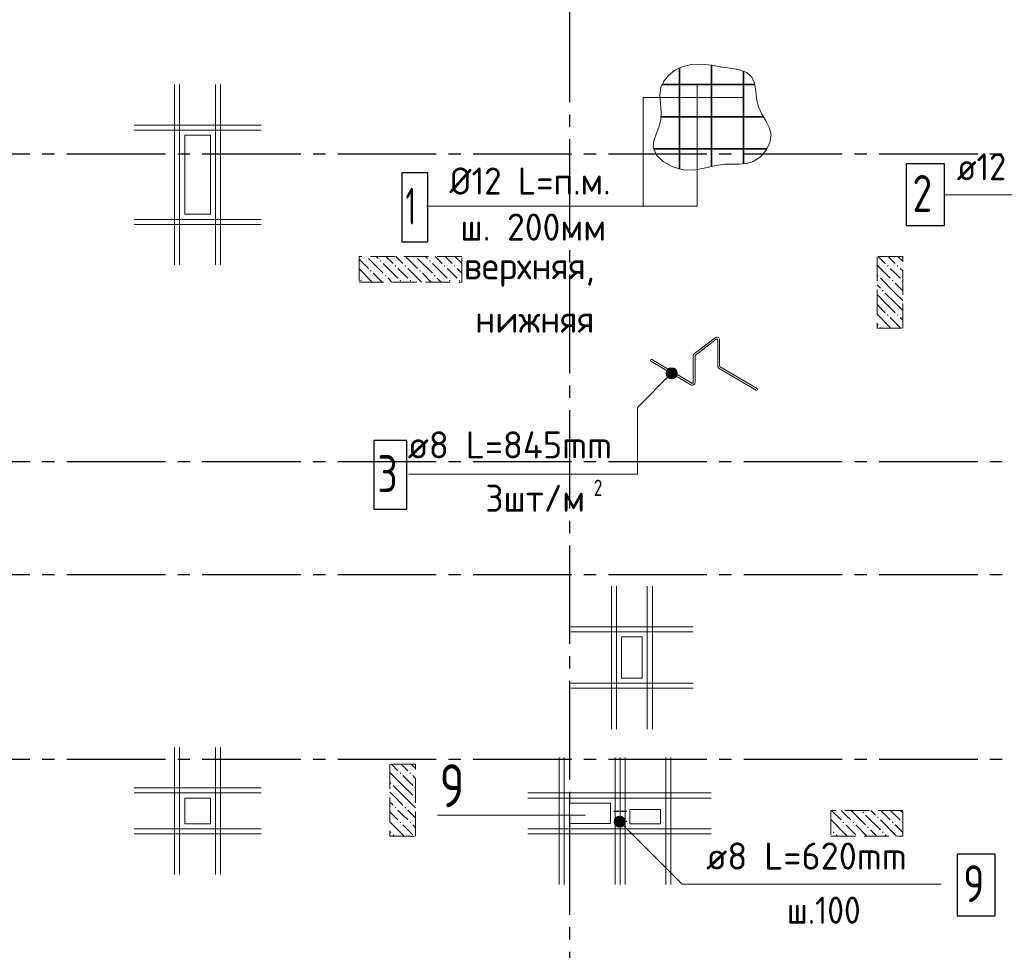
# Model space of a CAD drawing. Header units: millimetres. Extents: x 0 to 50400, y 0 to 35640.
# Tile 13 of 19: x 19156 to 28756, y 17499 to 26569. Entities that reach past the tile are written whole.
import ezdxf

# ---------------------------------------------------------------- set-up
doc = ezdxf.new("R2010")
doc.units = ezdxf.units.MM
doc.linetypes.add('______2', pattern=[324, 240, -84])
doc.linetypes.add('______5', pattern=[1320, 960, -120, 120, -120])
for name, color, linetype, lineweight in [('Standard', 7, 'Continuous', 25), ('ЖБ Перекрытие верхний уровень_1', 7, 'Continuous', 35), ('ЖБ Пилон', 7, 'Continuous', 35), ('Общий01', 7, 'Continuous', 13), ('Позиционная метка номер позиции', 7, 'Continuous', 13), ('Тени', 7, 'Continuous', 13)]:
    doc.layers.add(name, color=color, linetype=linetype, lineweight=lineweight)
doc.layers.add('Обрамление П-обр. равн.', color=7, linetype='Continuous', lineweight=25, true_color=0x5f1e0f)
doc.layers.add('Поперечное армирование AW фон', color=7, linetype='______2', lineweight=13, true_color=0xa0a0a0)
doc.layers.add('Оси', color=7, linetype='______5', true_color=0x656565)
doc.styles.add('ISOCPEUR', font='txt')

msp = doc.modelspace()

# ---------------------------------------------------------------- hatches: boundary and pattern name
at = {"layer": 'ЖБ Пилон', "linetype": 'Continuous', "lineweight": 18, "transparency": 33554687}
for points in [[(22536.5, 24262.4), (22531.6, 24257.5), (22526.7, 24262.4)], [(22667.8, 24217.3), (22675.6, 24225.1), (22683.4, 24217.3), (22675.6, 24209.5)], [(23016.5, 24262.4), (23011.6, 24257.5), (23006.7, 24262.4)], [(23147.8, 24217.3), (23155.6, 24225.1), (23163.4, 24217.3), (23155.6, 24209.5)], [(22571.8, 24121.3), (22579.6, 24129.1), (22587.4, 24121.3), (22579.6, 24113.5)], [(22811.8, 24169.3), (22819.6, 24177.1), (22827.4, 24169.3), (22819.6, 24161.5)], [(22907.8, 24169.3), (22915.6, 24177.1), (22923.4, 24169.3), (22915.6, 24161.5)], [(23051.8, 24121.3), (23059.6, 24129.1), (23067.4, 24121.3), (23059.6, 24113.5)], [(23291.8, 24169.3), (23299.6, 24177.1), (23307.4, 24169.3), (23299.6, 24161.5)], [(23387.8, 24169.3), (23395.6, 24177.1), (23403.4, 24169.3), (23395.6, 24161.5)], [(27611.8, 24169.3), (27619.6, 24177.1), (27627.4, 24169.3), (27619.6, 24161.5)], [(27707.8, 24169.3), (27715.6, 24177.1), (27723.4, 24169.3), (27715.6, 24161.5)], [(22475.8, 24025.3), (22483.6, 24033.1), (22491.4, 24025.3), (22483.6, 24017.5)], [(22715.8, 24073.3), (22723.6, 24081.1), (22731.4, 24073.3), (22723.6, 24065.5)], [(22859.8, 24025.3), (22867.6, 24033.1), (22875.4, 24025.3), (22867.6, 24017.5)], [(22955.8, 24025.3), (22963.6, 24033.1), (22971.4, 24025.3), (22963.6, 24017.5)], [(23195.8, 24073.3), (23203.6, 24081.1), (23211.4, 24073.3), (23203.6, 24065.5)], [(23339.8, 24025.3), (23347.6, 24033.1), (23355.4, 24025.3), (23347.6, 24017.5)], [(23435.8, 24025.3), (23443.6, 24033.1), (23451.4, 24025.3), (23443.6, 24017.5)], [(27515.8, 24073.3), (27523.6, 24081.1), (27531.4, 24073.3), (27523.6, 24065.5)], [(27659.8, 24025.3), (27667.6, 24033.1), (27675.4, 24025.3), (27667.6, 24017.5)], [(27755.8, 24025.3), (27763.6, 24033.1), (27765.1, 24031.6), (27765.1, 24019), (27763.6, 24017.5)], [(27563.8, 23929.3), (27571.6, 23937.1), (27579.4, 23929.3), (27571.6, 23921.5)], [(27611.8, 23689.3), (27619.6, 23697.1), (27627.4, 23689.3), (27619.6, 23681.5)], [(27707.8, 23689.3), (27715.6, 23697.1), (27723.4, 23689.3), (27715.6, 23681.5)], [(27515.8, 23593.3), (27523.6, 23601.1), (27531.4, 23593.3), (27523.6, 23585.5)], [(22859.8, 19225.3), (22867.6, 19233.1), (22875.4, 19225.3), (22867.6, 19217.5)], [(22955.8, 19225.3), (22963.6, 19233.1), (22971.4, 19225.3), (22963.6, 19217.5)], [(22765.1, 19130.6), (22771.6, 19137.1), (22779.4, 19129.3), (22771.6, 19121.5), (22765.1, 19128)], [(23003.8, 19081.3), (23011.6, 19089.1), (23015.1, 19085.6), (23015.1, 19077), (23011.6, 19073.5)], [(23003.8, 18985.3), (23011.6, 18993.1), (23015.1, 18989.6), (23015.1, 18981), (23011.6, 18977.5)], [(22811.8, 18889.3), (22819.6, 18897.1), (22827.4, 18889.3), (22819.6, 18881.5)], [(22907.8, 18889.3), (22915.6, 18897.1), (22923.4, 18889.3), (22915.6, 18881.5)], [(27371.8, 18841.3), (27379.6, 18849.1), (27387.4, 18841.3), (27379.6, 18833.5)], [(22859.8, 18745.3), (22867.6, 18753.1), (22875.4, 18745.3), (22867.6, 18737.5)], [(22955.8, 18745.3), (22963.6, 18753.1), (22971.4, 18745.3), (22963.6, 18737.5)], [(27179.8, 18745.3), (27187.6, 18753.1), (27195.4, 18745.3), (27187.6, 18737.5)], [(27275.8, 18745.3), (27283.6, 18753.1), (27291.4, 18745.3), (27283.6, 18737.5)], [(27515.8, 18793.3), (27523.6, 18801.1), (27531.4, 18793.3), (27523.6, 18785.5)], [(27659.8, 18745.3), (27667.6, 18753.1), (27675.4, 18745.3), (27667.6, 18737.5)], [(27755.8, 18745.3), (27763.6, 18753.1), (27765.1, 18751.6), (27765.1, 18739), (27763.6, 18737.5)], [(22765.1, 18650.6), (22771.6, 18657.1), (22779.4, 18649.3), (22771.6, 18641.5), (22765.1, 18648)], [(27083.8, 18649.3), (27091.6, 18657.1), (27099.4, 18649.3), (27091.6, 18641.5)], [(27419.8, 18697.3), (27427.6, 18705.1), (27435.4, 18697.3), (27427.6, 18689.5)], [(27563.8, 18649.3), (27571.6, 18657.1), (27579.4, 18649.3), (27571.6, 18641.5)]]:
    msp.add_hatch(color=7, dxfattribs=at).paths.add_polyline_path(points, flags=16)
at = {"layer": 'Позиционная метка номер позиции', "linetype": 'Continuous', "lineweight": 13, "transparency": 33554687}
for points in [[(25549.9, 23085.2), (25473.5, 23161.5), (25459.8, 23137.1)], [(25549.9, 23085.2), (25459.8, 23137.1), (25525.5, 23071.4)], [(25525.5, 23071.4), (25459.8, 23137.1), (25459.8, 23109.6)], [(25563.6, 23109.6), (25498, 23175.3), (25473.5, 23161.5)], [(25563.6, 23109.6), (25473.5, 23161.5), (25549.9, 23085.2)], [(25563.6, 23137.1), (25525.5, 23175.3), (25498, 23175.3)], [(25563.6, 23137.1), (25498, 23175.3), (25563.6, 23109.6)], [(25525.5, 23175.3), (25563.6, 23137.1), (25549.9, 23161.5)], [(25525.5, 23071.4), (25459.8, 23109.6), (25498, 23071.4)], [(25498, 23071.4), (25459.8, 23109.6), (25473.5, 23085.2)], [(24953.2, 18766.3), (24991.4, 18804.4), (24966.9, 18790.7)], [(24991.4, 18804.4), (24953.2, 18766.3), (24953.2, 18738.8)], [(24991.4, 18804.4), (24953.2, 18738.8), (25018.9, 18804.4)], [(25018.9, 18804.4), (24953.2, 18738.8), (24966.9, 18714.3)], [(25018.9, 18804.4), (24966.9, 18714.3), (25043.3, 18790.7)], [(25043.3, 18790.7), (24966.9, 18714.3), (24991.4, 18700.6)], [(25043.3, 18790.7), (24991.4, 18700.6), (25057, 18766.3)], [(25057, 18766.3), (24991.4, 18700.6), (25018.9, 18700.6)], [(25057, 18766.3), (25018.9, 18700.6), (25057, 18738.8)], [(25057, 18738.8), (25018.9, 18700.6), (25043.3, 18714.3)]]:
    msp.add_hatch(color=7, dxfattribs=at).paths.add_polyline_path(points)

# ---------------------------------------------------------------- linework, layer by layer
at = {"layer": 'Standard', "color": 7, "linetype": 'Continuous', "lineweight": 18, "transparency": 33554687}
for p, q in [((25936.6, 23468.5), (25733.5, 23314.9)), ((25947.6, 23454), (25744.4, 23300.4)), ((25962.1, 23193.5), (25962.1, 23446.8)), ((25980.2, 23193.5), (25980.2, 23446.8)), ((25699.8, 23010.4), (25309.3, 23239.9)), ((25709, 23026), (25318.5, 23255.6)), ((25722.7, 23033.9), (25722.7, 23293.2)), ((25740.8, 23033.9), (25740.8, 23293.2)), ((26336.2, 22958.1), (25975.5, 23170.1)), ((26345.4, 22973.7), (25984.7, 23185.7))]:
    msp.add_line(p, q, dxfattribs=at)
at = {"layer": 'Standard', "color": 7, "linetype": 'Continuous', "lineweight": 13, "transparency": 33554687}
msp.add_lwpolyline([(24671.5, 18817.1), (24417.5, 18817.1), (23230.5, 18817.1)], dxfattribs=at)
at = {"layer": 'Standard', "color": 7, "linetype": 'Continuous', "lineweight": 18, "transparency": 33554687}
for centre, radius, start, end in [((25953, 23446.8), 27.2, 0, 127.09222), ((25953, 23446.8), 9.07, 0, 127.09222), ((25313.9, 23247.8), 9.07, 59.55296, 239.55296), ((25749.9, 23293.2), 27.2, 127.09222, 180), ((25749.9, 23293.2), 9.07, 127.09222, 180), ((25989.3, 23193.5), 27.2, 180, 239.55296), ((25989.3, 23193.5), 9.07, 180, 239.55296), ((25713.6, 23033.9), 27.2, 239.55296, 0), ((25713.6, 23033.9), 9.07, 239.55296, 0), ((26340.8, 22965.9), 9.07, 239.55296, 59.55296)]:
    msp.add_arc(centre, radius, start, end, dxfattribs=at)
at = {"layer": 'ЖБ Перекрытие верхний уровень_1', "color": 7, "linetype": 'Continuous', "lineweight": 18, "transparency": 33554687}
for p, q in [((20765.1, 25442.5), (20765.1, 24672.6)), ((21015.1, 25442.5), (20765.1, 25442.5)), ((21015.1, 24672.6), (21015.1, 25442.5)), ((20765.1, 24672.6), (21015.1, 24672.6)), ((25024.7, 20552.4), (25024.7, 20152.4)), ((25224.7, 20552.4), (25024.7, 20552.4)), ((25224.7, 20152.4), (25224.7, 20552.4)), ((25024.7, 20152.4), (25224.7, 20152.4)), ((20765.1, 18982.4), (20765.1, 18732.4)), ((21015.1, 18982.4), (20765.1, 18982.4)), ((21015.1, 18732.4), (21015.1, 18982.4)), ((24915.1, 18934.2), (24515.1, 18934.2)), ((24515.1, 18934.2), (24515.1, 18734.2)), ((24915.1, 18734.2), (24915.1, 18934.2)), ((25405.1, 18872.4), (25105.1, 18872.4)), ((25105.1, 18872.4), (25105.1, 18732.4)), ((25405.1, 18732.4), (25405.1, 18872.4)), ((20765.1, 18732.4), (21015.1, 18732.4)), ((24515.1, 18734.2), (24915.1, 18734.2)), ((25105.1, 18732.4), (25405.1, 18732.4))]:
    msp.add_line(p, q, dxfattribs=at)
at = {"layer": 'ЖБ Пилон', "color": 253, "linetype": '______2', "lineweight": 13, "true_color": 0xa0a0a0, "transparency": 33554687}
for p, q in [((23465.1, 24262.4), (22465.1, 24262.4)), ((22465.1, 24262.4), (22465.1, 24012.4)), ((23465.1, 24012.4), (23465.1, 24262.4)), ((27765.1, 24262.4), (27515.1, 24262.4)), ((27515.1, 24262.4), (27515.1, 23562.4)), ((27765.1, 23562.4), (27765.1, 24262.4)), ((22465.1, 24012.4), (23465.1, 24012.4)), ((27515.1, 23562.4), (27765.1, 23562.4)), ((23015.1, 19312.4), (22765.1, 19312.4)), ((22765.1, 19312.4), (22765.1, 18612.4)), ((23015.1, 18612.4), (23015.1, 19312.4)), ((27765.1, 18862.4), (27065.1, 18862.4)), ((27065.1, 18862.4), (27065.1, 18612.4)), ((27765.1, 18612.4), (27765.1, 18862.4)), ((22765.1, 18612.4), (23015.1, 18612.4)), ((27065.1, 18612.4), (27765.1, 18612.4))]:
    msp.add_line(p, q, dxfattribs=at)
at = {"layer": 'ЖБ Пилон', "color": 9, "linetype": 'Continuous', "lineweight": 18, "true_color": 0xc7c7c7, "transparency": 33554687}
for p, q in [((22465.1, 24235.8), (22555.6, 24145.3)), ((22555.6, 24241.3), (22699.6, 24097.3)), ((22651.6, 24241.3), (22630.5, 24262.4)), ((22699.6, 24193.3), (22843.6, 24049.3)), ((22726.5, 24262.4), (22795.6, 24193.3)), ((22822.5, 24262.4), (22891.6, 24193.3)), ((22918.5, 24262.4), (23035.6, 24145.3)), ((23035.6, 24241.3), (23179.6, 24097.3)), ((23131.6, 24241.3), (23110.5, 24262.4)), ((23179.6, 24193.3), (23323.6, 24049.3)), ((23206.5, 24262.4), (23275.6, 24193.3)), ((23302.5, 24262.4), (23371.6, 24193.3)), ((23398.5, 24262.4), (23465.1, 24195.8)), ((27526.5, 24262.4), (27595.6, 24193.3)), ((27622.5, 24262.4), (27691.6, 24193.3)), ((27718.5, 24262.4), (27765.1, 24215.8)), ((22465.1, 24139.8), (22592.5, 24012.4)), ((22603.6, 24097.3), (22688.5, 24012.4)), ((22891.6, 24097.3), (22843.6, 24145.3)), ((22939.6, 24049.3), (22891.6, 24097.3)), ((22939.6, 24145.3), (23072.5, 24012.4)), ((23083.6, 24097.3), (23168.5, 24012.4)), ((23371.6, 24097.3), (23323.6, 24145.3)), ((23419.6, 24049.3), (23371.6, 24097.3)), ((23419.6, 24145.3), (23465.1, 24099.8)), ((27515.1, 24177.8), (27643.6, 24049.3)), ((27691.6, 24097.3), (27643.6, 24145.3)), ((27739.6, 24049.3), (27691.6, 24097.3)), ((27739.6, 24145.3), (27765.1, 24119.8)), ((22784.5, 24012.4), (22747.6, 24049.3)), ((23264.5, 24012.4), (23227.6, 24049.3)), ((27691.6, 23905.3), (27547.6, 24049.3)), ((27691.6, 24001.3), (27765.1, 23927.8)), ((27515.1, 23985.8), (27547.6, 23953.3)), ((27595.6, 23905.3), (27691.6, 23809.3)), ((27691.6, 23905.3), (27765.1, 23831.8)), ((27595.6, 23809.3), (27515.1, 23889.8)), ((27595.6, 23809.3), (27691.6, 23713.3)), ((27691.6, 23809.3), (27765.1, 23735.8)), ((27515.1, 23793.8), (27595.6, 23713.3)), ((27515.1, 23697.8), (27643.6, 23569.3)), ((27691.6, 23617.3), (27643.6, 23665.3)), ((27739.6, 23569.3), (27691.6, 23617.3)), ((27739.6, 23665.3), (27765.1, 23639.8)), ((27554.5, 23562.4), (27547.6, 23569.3)), ((22780.5, 19312.4), (22843.6, 19249.3)), ((22891.6, 19297.3), (22876.5, 19312.4)), ((22939.6, 19249.3), (22891.6, 19297.3)), ((22972.5, 19312.4), (23015.1, 19269.8)), ((22891.6, 19105.3), (22765.1, 19231.8)), ((22891.6, 19201.3), (22987.6, 19105.3)), ((22987.6, 19201.3), (23015.1, 19173.8)), ((22795.6, 19105.3), (22891.6, 19009.3)), ((22891.6, 19105.3), (22987.6, 19009.3)), ((22795.6, 19009.3), (22765.1, 19039.8)), ((22795.6, 19009.3), (22891.6, 18913.3)), ((22891.6, 19009.3), (23015.1, 18885.8)), ((22765.1, 18943.8), (22795.6, 18913.3)), ((22765.1, 18847.8), (22843.6, 18769.3)), ((22891.6, 18817.3), (22843.6, 18865.3)), ((22939.6, 18769.3), (22891.6, 18817.3)), ((22939.6, 18865.3), (23015.1, 18789.8)), ((27070.5, 18862.4), (27163.6, 18769.3)), ((27211.6, 18817.3), (27166.5, 18862.4)), ((27259.6, 18769.3), (27211.6, 18817.3)), ((27262.5, 18862.4), (27403.6, 18721.3)), ((27403.6, 18817.3), (27547.6, 18673.3)), ((27454.5, 18862.4), (27499.6, 18817.3)), ((27550.5, 18862.4), (27643.6, 18769.3)), ((27691.6, 18817.3), (27646.5, 18862.4)), ((27739.6, 18769.3), (27691.6, 18817.3)), ((27742.5, 18862.4), (27765.1, 18839.8)), ((22891.6, 18625.3), (22765.1, 18751.8)), ((22891.6, 18721.3), (22987.6, 18625.3)), ((22987.6, 18721.3), (23015.1, 18693.8)), ((27211.6, 18625.3), (27067.6, 18769.3)), ((27211.6, 18721.3), (27307.6, 18625.3)), ((27307.6, 18721.3), (27416.5, 18612.4)), ((27691.6, 18625.3), (27547.6, 18769.3)), ((27691.6, 18721.3), (27765.1, 18647.8)), ((22795.6, 18625.3), (22808.5, 18612.4)), ((22891.6, 18625.3), (22904.5, 18612.4)), ((27065.1, 18675.8), (27067.6, 18673.3)), ((27115.6, 18625.3), (27128.5, 18612.4)), ((27211.6, 18625.3), (27224.5, 18612.4)), ((27512.5, 18612.4), (27451.6, 18673.3)), ((27595.6, 18625.3), (27608.5, 18612.4)), ((27691.6, 18625.3), (27704.5, 18612.4))]:
    msp.add_line(p, q, dxfattribs=at)
at = {"layer": 'Обрамление П-обр. равн.', "color": 7, "linetype": 'Continuous', "lineweight": 25, "transparency": 33554687}
msp.add_lwpolyline([(27800.3, 24563.2), (28172.3, 24563.2), (28172.3, 25163.2), (27800.3, 25163.2), (27800.3, 24563.2)], dxfattribs=at)
at = {"layer": 'Оси', "color": 8, "linetype": '______5', "lineweight": -3, "transparency": 33554687}
for p, q in [((24515.1, 33324.2), (24515.1, 8909)), ((7736.1, 25262.4), (42962.9, 25262.4)), ((7736.1, 22262.4), (42962.9, 22262.4)), ((7736.1, 21162.4), (42962.9, 21162.4)), ((7736.1, 19362.4), (42962.9, 19362.4))]:
    msp.add_line(p, q, dxfattribs=at)
at = {"layer": 'Позиционная метка номер позиции', "color": 7, "linetype": 'Continuous', "lineweight": 35, "transparency": 33554687}
for p, q in [((25901, 26125.4), (25901, 25138)), ((25588.1, 26099.8), (25588.1, 25112.7)), ((26213.9, 26067.5), (26213.9, 25163.7)), ((25417, 25936.1), (26322.9, 25936.1)), ((25411, 25623.3), (26405.3, 25623.3)), ((25335.9, 25310.4), (26441.9, 25310.4))]:
    msp.add_line(p, q, dxfattribs=at)
at = {"layer": 'Позиционная метка номер позиции', "color": 7, "linetype": 'Continuous', "lineweight": 13, "transparency": 33554687}
for p, q in [((25233.9, 25811.3), (26213.9, 25811.3)), ((25473.5, 23161.5), (25473.5, 23161.5)), ((25549.9, 23161.5), (25549.9, 23161.5)), ((25473.5, 23085.2), (25473.5, 23085.2)), ((25549.9, 23085.2), (25549.9, 23085.2)), ((24966.9, 18790.7), (24966.9, 18790.7)), ((25043.3, 18790.7), (25043.3, 18790.7)), ((24966.9, 18714.3), (24966.9, 18714.3)), ((25043.3, 18714.3), (25043.3, 18714.3))]:
    msp.add_line(p, q, dxfattribs=at)
at = {"layer": 'Позиционная метка номер позиции', "color": 7, "linetype": '______2', "lineweight": 13, "transparency": 33554687}
msp.add_lwpolyline([(26000.2, 26107.6), (25899.4, 26125.6), (25799.6, 26136.4), (25701.4, 26132.8), (25606, 26107.6), (25540.7, 26073.3), (25482.3, 26026.9), (25436, 25971.1), (25406.9, 25908.5), (25397.7, 25832.4), (25403.6, 25752.6), (25411.2, 25671.1), (25406.9, 25589.4), (25386.9, 25521.1), (25360.2, 25454.5), (25338.2, 25390), (25332.8, 25328.2), (25364.9, 25250.4), (25433.9, 25183.7), (25525, 25133.5), (25624, 25105.4), (25729.2, 25102.9), (25829.5, 25120.6), (25927.9, 25144.4), (26027.7, 25160.5), (26098.9, 25162.1), (26170.6, 25161.5), (26241.1, 25167.1), (26308.6, 25187), (26377.6, 25232.8), (26434, 25297.8), (26470.8, 25373.2), (26481.4, 25450.2), (26464.3, 25517.8), (26429.9, 25582.8), (26390.5, 25648.7), (26358.1, 25719.4), (26340.8, 25796.9), (26331.8, 25875.9), (26320, 25949.1), (26294.5, 26009.3), (26244.5, 26053.1), (26174.3, 26080.4), (26090.6, 26096.7), (26000.2, 26107.6)], dxfattribs=at)
at = {"layer": 'Позиционная метка номер позиции', "color": 7, "linetype": 'Continuous', "lineweight": 13, "transparency": 33554687}
for points in [[(23121.3, 24751.3), (25759.9, 24751.3), (25759.9, 25936.1)], [(26213.9, 25811.3), (25233.9, 25811.3), (25233.9, 24751.3)], [(31263.1, 24382.4), (30782.3, 24863.2), (28172.3, 24863.2)], [(25511.7, 23123.3), (25178.4, 22790), (25178.4, 22140), (22949.4, 22140)], [(25005.1, 18752.5), (25613.2, 18144.4), (28141.2, 18144.4)]]:
    msp.add_lwpolyline(points, dxfattribs=at)
at = {"layer": 'Позиционная метка номер позиции', "color": 7, "linetype": 'Continuous', "lineweight": 25, "transparency": 33554687}
for points in [[(22882, 24403.2), (23134, 24403.2), (23134, 25075.2), (22882, 25075.2), (22882, 24403.2)], [(22607.5, 21796.9), (22931.5, 21796.9), (22931.5, 22468.9), (22607.5, 22468.9), (22607.5, 21796.9)]]:
    msp.add_lwpolyline(points, dxfattribs=at)
at = {"layer": 'Позиционная метка номер позиции', "color": 7, "linetype": 'Continuous', "lineweight": 13, "transparency": 33554687}
for centre in [(25511.7, 23123.3), (25005.1, 18752.5)]:
    msp.add_circle(centre, 54, dxfattribs=at)
at = {"layer": 'Поперечное армирование AW фон', "color": 7, "linetype": 'Continuous', "lineweight": 25, "transparency": 33554687}
for p, q in [((25076.1, 18852.5), (24949.1, 18852.5)), ((25076.1, 18752.5), (24949.1, 18752.5))]:
    msp.add_line(p, q, dxfattribs=at)
msp.add_lwpolyline([(28295.2, 17835.8), (28667.2, 17835.8), (28667.2, 18435.8), (28295.2, 18435.8), (28295.2, 17835.8)], dxfattribs=at)
at = {"layer": 'Тени', "color": 7, "linetype": 'Continuous', "lineweight": 13, "transparency": 33554687}
for p, q in [((20665.1, 24178.6), (20665.1, 25936.6)), ((20665.1, 24178.6), (20665.1, 25936.6)), ((20715.1, 24178.6), (20715.1, 25936.6)), ((20715.1, 24178.6), (20715.1, 25936.6)), ((21065.1, 24178.6), (21065.1, 25936.6)), ((21065.1, 24178.6), (21065.1, 25936.6)), ((21115.1, 24178.6), (21115.1, 25936.6)), ((21115.1, 24178.6), (21115.1, 25936.6)), ((20271.1, 25542.6), (21509.1, 25542.6)), ((20271.1, 25542.6), (21509.1, 25542.6)), ((20271.1, 25492.6), (21509.1, 25492.6)), ((20271.1, 25492.6), (21509.1, 25492.6)), ((20271.1, 24622.6), (21509.1, 24622.6)), ((20271.1, 24622.6), (21509.1, 24622.6)), ((20271.1, 24572.6), (21509.1, 24572.6)), ((20271.1, 24572.6), (21509.1, 24572.6)), ((24924.7, 19652.4), (24924.7, 21046.4)), ((24924.7, 19652.4), (24924.7, 21046.4)), ((24974.7, 19652.4), (24974.7, 21046.4)), ((24974.7, 19652.4), (24974.7, 21046.4)), ((25274.7, 19652.4), (25274.7, 21046.4)), ((25274.7, 19652.4), (25274.7, 21046.4)), ((25324.7, 19652.4), (25324.7, 21046.4)), ((25324.7, 19652.4), (25324.7, 21046.4)), ((24530.7, 20652.4), (25721.7, 20652.4)), ((24530.7, 20652.4), (25721.7, 20652.4)), ((24530.7, 20602.4), (25721.7, 20602.4)), ((24530.7, 20602.4), (25721.7, 20602.4)), ((24530.7, 20102.4), (25721.7, 20102.4)), ((24530.7, 20102.4), (25721.7, 20102.4)), ((24530.7, 20052.4), (25721.7, 20052.4)), ((24530.7, 20052.4), (25721.7, 20052.4)), ((20665.1, 18238.4), (20665.1, 19476.4)), ((20665.1, 18238.4), (20665.1, 19476.4)), ((20715.1, 18238.4), (20715.1, 19476.4)), ((20715.1, 18238.4), (20715.1, 19476.4)), ((21065.1, 18238.4), (21065.1, 19476.4)), ((21065.1, 18238.4), (21065.1, 19476.4)), ((21115.1, 18238.4), (21115.1, 19476.4)), ((21115.1, 18238.4), (21115.1, 19476.4)), ((24415.1, 18138.4), (24415.1, 19376.4)), ((24415.1, 18138.4), (24415.1, 19376.4)), ((24465.1, 18138.4), (24465.1, 19376.4)), ((24465.1, 18138.4), (24465.1, 19376.4)), ((24960.1, 18138.4), (24960.1, 19376.4)), ((24960.1, 18138.4), (24960.1, 19376.4)), ((25010.1, 18138.4), (25010.1, 19376.4)), ((25010.1, 18138.4), (25010.1, 19376.4)), ((25060.1, 18138.4), (25060.1, 19376.4)), ((25060.1, 18138.4), (25060.1, 19376.4)), ((25455.1, 18138.4), (25455.1, 19376.4)), ((25455.1, 18138.4), (25455.1, 19376.4)), ((25505.1, 18138.4), (25505.1, 19376.4)), ((25505.1, 18138.4), (25505.1, 19376.4)), ((20271.1, 19082.4), (21509.1, 19082.4)), ((20271.1, 19082.4), (21509.1, 19082.4)), ((20271.1, 19032.4), (21509.1, 19032.4)), ((20271.1, 19032.4), (21509.1, 19032.4)), ((24111.1, 19032.4), (25899.1, 19032.4)), ((24111.1, 19032.4), (25899.1, 19032.4)), ((24111.1, 18982.4), (25899.1, 18982.4)), ((24111.1, 18982.4), (25899.1, 18982.4)), ((20271.1, 18682.4), (21509.1, 18682.4)), ((20271.1, 18682.4), (21509.1, 18682.4)), ((20271.1, 18632.4), (21509.1, 18632.4)), ((20271.1, 18632.4), (21509.1, 18632.4)), ((24111.1, 18682.4), (25899.1, 18682.4)), ((24111.1, 18682.4), (25899.1, 18682.4)), ((24111.1, 18632.4), (25899.1, 18632.4)), ((24111.1, 18632.4), (25899.1, 18632.4))]:
    msp.add_line(p, q, dxfattribs=at)

# ---------------------------------------------------------------- texts
at = {"layer": 'Standard', "color": 7, "linetype": 'Continuous', "lineweight": 13, "transparency": 33554687, "insert": (22938, 22292.8), "char_height": 264, "width": 2292.715, "attachment_point": 7, "style": 'ISOCPEUR'}
msp.add_mtext('\\W0.98;ø8 L=845mm ', dxfattribs=at)
at = {"layer": 'Standard', "color": 7, "linetype": 'Continuous', "lineweight": 25, "transparency": 33554687, "attachment_point": 7, "style": 'ISOCPEUR'}
for s, insert, char_height, width in [('\\W0.78;2', (24752.8, 21926.9), 158.4, 172.345), ('\\W0.95;3шт/м', (23696.8, 21772.9), 264, 1181.164)]:
    msp.add_mtext(s, dxfattribs=dict(at, insert=insert, char_height=char_height, width=width))
at = {"layer": 'Обрамление П-обр. равн.', "color": 7, "linetype": 'Continuous', "lineweight": 13, "transparency": 33554687, "attachment_point": 7, "style": 'ISOCPEUR'}
for s, insert, char_height, width in [('\\W0.92;ø12 L=1310mm ', (28292.5, 25004), 264, 2469.899), ('\\W0.78;2', (27860.3, 24695.2), 360, 391.688)]:
    msp.add_mtext(s, dxfattribs=dict(at, insert=insert, char_height=char_height, width=width))
at = {"layer": 'Общий01', "color": 7, "linetype": 'Continuous', "lineweight": 35, "transparency": 33554687, "insert": (23250.2, 18892.7), "char_height": 420, "width": 456.96, "attachment_point": 7, "style": 'ISOCPEUR'}
msp.add_mtext('\\W0.78;9', dxfattribs=at)
at = {"layer": 'Позиционная метка номер позиции', "color": 7, "linetype": 'Continuous', "lineweight": 25, "transparency": 33554687, "attachment_point": 7, "style": 'ISOCPEUR'}
for s, insert, char_height, width in [('\\W0.94;Ø12 L=п.м.', (23345.8, 24864.7), 264, 1786.42), ('\\W0.56;1', (22918, 24571.3), 360, 280.011), ('\\W0.96;ш. 200мм', (23451.4, 24415.9), 264, 1578.577), ('\\W0.96;верхняя,', (23484.4, 23967.1), 264, 1511.947), ('\\W0.96;нижняя', (23596.6, 23518.3), 264, 1286.991), ('\\W0.78;3', (22643.5, 21964.9), 360, 391.688)]:
    msp.add_mtext(s, dxfattribs=dict(at, insert=insert, char_height=char_height, width=width))
at = {"layer": 'Поперечное армирование AW фон', "color": 7, "linetype": 'Continuous', "lineweight": 13, "transparency": 33554687, "attachment_point": 7, "style": 'ISOCPEUR'}
for s, insert, char_height, width in [('\\W0.98;ø8 L=620mm ', (25848.2, 18285.2), 264, 2266.234), ('\\W0.78;9', (28355.2, 17967.8), 360, 391.688), ('\\W0.90;ш.100 ', (26635, 17757.2), 264, 1095.488)]:
    msp.add_mtext(s, dxfattribs=dict(at, insert=insert, char_height=char_height, width=width))

doc.saveas('drawing.dxf')
